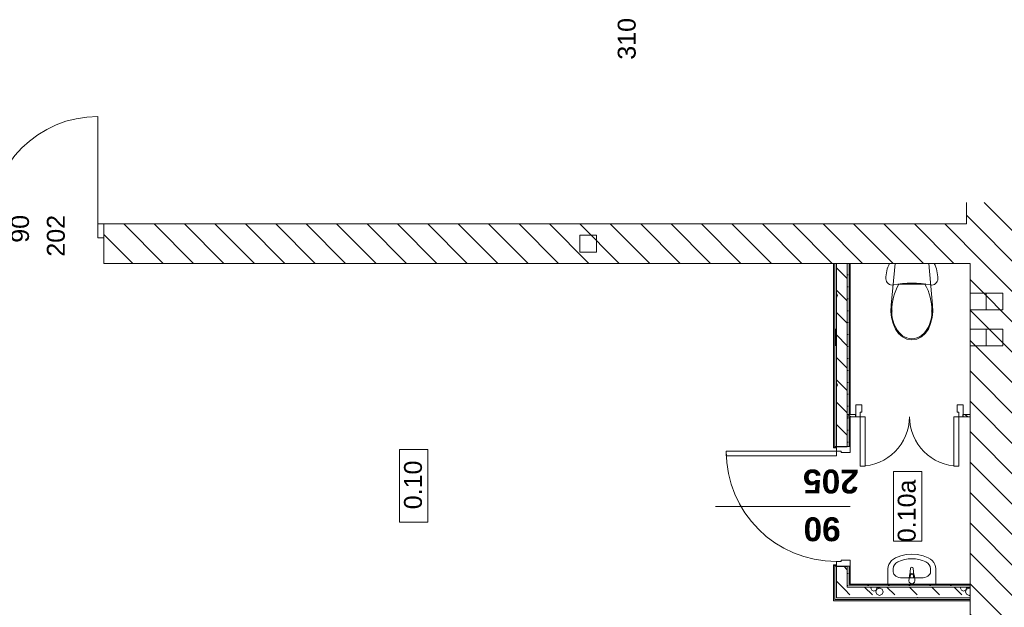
# Model space of a CAD drawing. Header units: millimetres. Extents: x -22315 to 39025, y -47720 to 770.
# Tile 11 of 28: x 6015 to 14257, y -37099 to -32180. Entities that reach past the tile are written whole.
import ezdxf
from ezdxf.enums import TextEntityAlignment as Align

# ---------------------------------------------------------------- set-up
doc = ezdxf.new("R2010")
doc.units = ezdxf.units.MM
for name, color, linetype, lineweight in [('Nowe_220-A Ściany', 7, 'Continuous', 9), ('Nowe_220-A Ściany_Nr_pióra__27', 7, 'Continuous', 9), ('Nowe_220-A Ściany_Nr_pióra__6', 7, 'Continuous', 9), ('Nowe_2D - Ogólne_Nr_pióra__1', 7, 'Continuous', 9), ('Nowe_2D - Ogólne_Nr_pióra__6', 7, 'Continuous', 9), ('Nowe_320-W Umeblowanie_Nr_pióra__4', 7, 'Continuous', 9), ('Nowe_830-G Teksty Etykiety_Nr_pióra__6', 7, 'Continuous', 9), ('Nowe_Drzwi ARCHICAD', 7, 'Continuous', 9), ('Nowe_Drzwi ARCHICAD_Nr_pióra__23', 7, 'Continuous', 9), ('Nowe_Drzwi ARCHICAD_Nr_pióra__27', 7, 'Continuous', 9), ('Nowe_Drzwi ARCHICAD_Nr_pióra__3', 7, 'Continuous', 9), ('Nowe_Drzwi ARCHICAD_Nr_pióra__47', 7, 'Continuous', 9), ('Nowe_Konstrukcja - Ściany zew', 7, 'Continuous', 9), ('Nowe_Konstrukcja - Ściany zew_Nr_pióra__1', 7, 'Continuous', 9), ('Nowe_Konstrukcja - Ściany zew_Nr_pióra__27', 7, 'Continuous', 9), ('Nowe_Konstrukcja - Ściany zew_Nr_pióra__47', 7, 'Continuous', 9), ('Nowe_Znaczniki drzwi ARCHICADa', 7, 'Continuous', 9), ('Nowe_Znaczniki drzwi ARCHICADa_Nr_pióra__45', 7, 'Continuous', 9), ('Nowe_Znaczniki drzwi ARCHICADa_Nr_pióra__7', 7, 'Continuous', 9), ('poziom_1 (1)_4_2D - Ogólne_Nr_pióra__1_Nr_pióra__7', 7, 'Continuous', 9), ('poziom_1 (1)_4_Drzwi ArchiCAD_Nr_pióra__27_Nr_pióra__7', 7, 'Continuous', 9), ('poziom_1 (1)_4_Drzwi ArchiCAD_Nr_pióra__81_Nr_pióra__4', 7, 'Continuous', 9), ('poziom_1 (1)_4_Konstrukcja - Ściany zew_Nr_pióra__107_Nr_pióra__10', 7, 'Continuous', 9), ('poziom_1 (1)_4_Konstrukcja - Ściany zew_Nr_pióra__27_Nr_pióra__7', 7, 'Continuous', 9), ('poziom_1 (1)_4_Metryczki pomieszczeń ArchiCADa_Nr_pióra__6_Nr_pióra__5', 7, 'Continuous', 9), ('poziom_1 (1)_4_Znaczniki drzwi ArchiCADa_Nr_pióra__7_Nr_pióra__7', 7, 'Continuous', 9)]:
    doc.layers.add(name, color=color, linetype=linetype, lineweight=lineweight)
doc.styles.add('GENERATED_STYLE_1', font='arial.ttf')
doc.styles.add('GENERATED_STYLE_2', font='arialbd.ttf')
doc.styles.add('GENERATED_STYLE_5', font='arial.ttf')
pattern_1 = [(270, (26887.14, 51833.94), (173.20508, -3e-14), [0, -100]), (270, (26973.74, 51783.94), (173.20508, -3e-14), [0, -100])]
pattern_2 = [(135, (37205, -40790), (127.2792, 127.2792), [])]

# ---------------------------------------------------------------- blocks, each defined once
blk = doc.blocks.new('*X29')
at = {"layer": 'Nowe_220-A Ściany_Nr_pióra__6', "color": 5, "linetype": 'Continuous', "lineweight": 13}
for p, q in [((87326.4, -13929.6), (87327.1, -13928.5)), ((87327.1, -13928.5), (87331.9, -13919.6))]:
    blk.add_line(p, q, dxfattribs=at)
blk = doc.blocks.new('*X30')
at = {"layer": 'Nowe_220-A Ściany_Nr_pióra__6', "color": 5, "linetype": 'Continuous', "lineweight": 13}
blk.add_line((87317.9, -13943.4), (87326.4, -13929.6), dxfattribs=at)
blk = doc.blocks.new('*X31')
at = {"layer": 'Nowe_Konstrukcja - Ściany zew_Nr_pióra__1', "color": 7, "linetype": 'Continuous', "lineweight": 13}
for p, q in [((86090.4, -14034.6), (86180.4, -13944.6)), ((86277.9, -14034.6), (86367.9, -13944.6)), ((86465.4, -14034.6), (86555.4, -13944.6)), ((86652.9, -14034.6), (86742.9, -13944.6)), ((86840.4, -14034.6), (86930.4, -13944.6)), ((87027.9, -14034.6), (87117.9, -13944.6)), ((87215.4, -14034.6), (87305.4, -13944.6)), ((87402.9, -14034.6), (87492.9, -13944.6)), ((86309.1, -14031.2), (86307.7, -14034.6)), ((86321.6, -14026), (86309.1, -14031.2)), ((86334.2, -14031.2), (86321.6, -14026)), ((86335.6, -14034.6), (86334.2, -14031.2)), ((87059.1, -14031.2), (87057.7, -14034.6)), ((87071.6, -14026), (87059.1, -14031.2)), ((87084.2, -14031.2), (87071.6, -14026)), ((87085.6, -14034.6), (87084.2, -14031.2))]:
    blk.add_line(p, q, dxfattribs=at)
blk = doc.blocks.new('*X32')
at = {"layer": 'Nowe_Konstrukcja - Ściany zew_Nr_pióra__1', "color": 7, "linetype": 'Continuous', "lineweight": 13}
for p, q in [((88587.9, -13974.6), (88617.9, -13944.6)), ((88715.4, -14034.6), (88784.2, -13965.8))]:
    blk.add_line(p, q, dxfattribs=at)
blk = doc.blocks.new('Drzwi 21_5')
at = {"layer": 'Nowe_Drzwi ARCHICAD_Nr_pióra__23', "color": 7, "linetype": 'Continuous', "lineweight": 15}
for p, q in [((-462, 0), (-500, 0)), ((-500, 0), (-500, -115)), ((-462, -40), (-462, 0)), ((500, 0), (462, 0)), ((462, 0), (462, -40)), ((500, -115), (500, 0)), ((-450, -40), (-462, -40)), ((-450, -115), (-450, -40)), ((462, -40), (450, -40)), ((450, -40), (450, -115)), ((-500, -115), (-450, -115)), ((450, -115), (500, -115))]:
    blk.add_line(p, q, dxfattribs=at)
at = {"layer": 'Nowe_Drzwi ARCHICAD_Nr_pióra__27', "color": 7, "linetype": 'Continuous', "lineweight": 25}
for p, q in [((-500, 0), (-500, -90)), ((-500, 0), (-500, -90)), ((500, 0), (500, -90)), ((500, 0), (500, -90))]:
    blk.add_line(p, q, dxfattribs=at)
at = {"layer": 'Nowe_Drzwi ARCHICAD_Nr_pióra__3', "color": 7, "linetype": 'Continuous', "lineweight": 13}
for p, q in [((422, 0), (422, 924)), ((422, 924), (462, 924)), ((462, 924), (462, 0)), ((462, 0), (422, 0))]:
    blk.add_line(p, q, dxfattribs=at)
blk.add_arc((462, 0), 924, 90, 180, dxfattribs=at)
at = {"layer": 'Nowe_Drzwi ARCHICAD_Nr_pióra__47', "color": 7, "linetype": 'Continuous', "lineweight": 15}
for p, q in [((-500, 25), (-490, 25)), ((-490, 0), (-490, 25)), ((500, 25), (490, 25)), ((490, 0), (490, 25)), ((-500, -90), (-500, -105)), ((-500, -90), (-500, -105)), ((-500, -105), (-500, -115)), ((-500, -105), (-500, -115)), ((500, -90), (500, -105)), ((500, -90), (500, -105)), ((500, -105), (500, -115)), ((500, -105), (500, -115))]:
    blk.add_line(p, q, dxfattribs=at)
blk = doc.blocks.new('Znacznik Wym 21_5')
at = {"layer": 'Nowe_Znaczniki drzwi ARCHICADa_Nr_pióra__45', "color": 161, "linetype": 'Continuous', "lineweight": 15}
blk.add_line((0, -1128.6), (0, 0), dxfattribs=at)
at = {"layer": 'Nowe_Znaczniki drzwi ARCHICADa_Nr_pióra__7', "color": 7, "lineweight": 13, "style": 'GENERATED_STYLE_2'}
for tag, p in [('iDimensionsDir', (-368.6, 71.2)), ('AC_MarkerText_2', (31.4, -80.7))]:
    blk.add_attdef(tag, text='', height=200, rotation=270, dxfattribs=at).set_placement(p, align=Align.BOTTOM_LEFT)
blk = doc.blocks.new('*X28')
at = {"layer": 'Nowe_Konstrukcja - Ściany zew_Nr_pióra__1', "color": 7, "linetype": 'Continuous', "lineweight": 13}
for p, q in [((88766.9, -12920.1), (88762.9, -12918.4)), ((88772.1, -12932.6), (88766.9, -12920.1)), ((88766.9, -12945.2), (88772.1, -12932.6)), ((88774.7, -12917.1), (88771.6, -12924.5)), ((88771.6, -12924.5), (88780.6, -12946.1)), ((88823.8, -12946.1), (88832.8, -12924.5)), ((88832.8, -12924.5), (88829.7, -12917.1)), ((88762.9, -12946.8), (88766.9, -12945.2)), ((88772.1, -12946.4), (88762.9, -12950.2)), ((88762.9, -13049.6), (88828.1, -12984.4)), ((88762.9, -12993), (88772.1, -12996.8)), ((88789.9, -12953.8), (88772.1, -12946.4)), ((88772.1, -12996.8), (88789.9, -12989.4)), ((88780.6, -12946.1), (88802.2, -12955.1)), ((88797.3, -12971.6), (88789.9, -12953.8)), ((88789.9, -12989.4), (88797.3, -12971.6)), ((88802.2, -12955.1), (88823.8, -12946.1)), ((88762.9, -13237.1), (88828.1, -13171.9)), ((88762.9, -13424.6), (88828.1, -13359.4)), ((88852.9, -13352.3), (88851.6, -13355.4)), ((88851.6, -13355.4), (88852.9, -13358.5)), ((88762.9, -13612.1), (88828.1, -13546.9)), ((88766.9, -13670.1), (88762.9, -13668.4)), ((88772.1, -13682.6), (88766.9, -13670.1)), ((88780.6, -13652.9), (88771.6, -13674.5)), ((88771.6, -13674.5), (88780.6, -13696.1)), ((88802.2, -13643.9), (88780.6, -13652.9)), ((88823.8, -13652.9), (88802.2, -13643.9)), ((88832.8, -13674.5), (88823.8, -13652.9)), ((88823.8, -13696.1), (88832.8, -13674.5)), ((88762.9, -13696.8), (88766.9, -13695.2)), ((88772.1, -13696.4), (88762.9, -13700.2)), ((88762.9, -13799.6), (88828.1, -13734.4)), ((88762.9, -13743), (88772.1, -13746.8)), ((88766.9, -13695.2), (88772.1, -13682.6)), ((88789.9, -13703.8), (88772.1, -13696.4)), ((88772.1, -13746.8), (88789.9, -13739.4)), ((88780.6, -13696.1), (88802.2, -13705.1)), ((88797.3, -13721.6), (88789.9, -13703.8)), ((88789.9, -13739.4), (88797.3, -13721.6)), ((88802.2, -13705.1), (88823.8, -13696.1)), ((88784.2, -13965.8), (88828.1, -13921.9))]:
    blk.add_line(p, q, dxfattribs=at)
blk = doc.blocks.new('*X15')
at = {"layer": 'Nowe_220-A Ściany_Nr_pióra__6', "color": 5, "linetype": 'Continuous', "lineweight": 13}
blk.add_line((87317.9, -12963.4), (87337.9, -12933.9), dxfattribs=at)
blk = doc.blocks.new('*X16')
at = {"layer": 'Nowe_220-A Ściany_Nr_pióra__6', "color": 5, "linetype": 'Continuous', "lineweight": 13}
for p, q in [((87331.9, -13919.6), (87337.3, -13909.6)), ((87337.3, -13909.6), (87337.9, -13908.2))]:
    blk.add_line(p, q, dxfattribs=at)
blk = doc.blocks.new('Drzwi metalowe_ podwójne 21')
at = {"layer": 'Nowe_Drzwi ARCHICAD_Nr_pióra__23', "color": 7, "linetype": 'Continuous', "lineweight": 15}
for p, q in [((-412, 0), (-450, 0)), ((-450, 0), (-450, -100)), ((-412, -40), (-412, 0)), ((450, 0), (412, 0)), ((412, 0), (412, -40)), ((450, -100), (450, 0)), ((-400, -40), (-412, -40)), ((-400, -100), (-400, -40)), ((412, -40), (400, -40)), ((400, -40), (400, -100)), ((-450, -100), (-400, -100)), ((400, -100), (450, -100))]:
    blk.add_line(p, q, dxfattribs=at)
at = {"layer": 'Nowe_Drzwi ARCHICAD_Nr_pióra__27', "color": 7, "linetype": 'Continuous', "lineweight": 25}
for p, q in [((-450, 0), (-450, -20)), ((-450, 0), (-450, -20)), ((450, 0), (450, -20)), ((450, 0), (450, -20))]:
    blk.add_line(p, q, dxfattribs=at)
at = {"layer": 'Nowe_Drzwi ARCHICAD_Nr_pióra__3', "color": 7, "linetype": 'Continuous', "lineweight": 13}
for p, q in [((-412, 412), (-412, 0)), ((-372, 412), (-412, 412)), ((-372, 0), (-372, 412)), ((372, 0), (372, 412)), ((372, 412), (412, 412)), ((412, 412), (412, 0)), ((-412, 0), (-372, 0)), ((412, 0), (372, 0))]:
    blk.add_line(p, q, dxfattribs=at)
for centre, start, end in [((-412, 0), 0, 90), ((412, 0), 90, 180)]:
    blk.add_arc(centre, 412, start, end, dxfattribs=at)

msp = doc.modelspace()

# ---------------------------------------------------------------- hatches: boundary and pattern name
at = {"layer": 'Nowe_Konstrukcja - Ściany zew', "linetype": 'ByBlock'}
for points in [[(12837.5, -35754), (12837.5, -34220), (12827.5, -34220), (12827.5, -35754)], [(12967.5, -35484), (12967.5, -34220), (12957.5, -34220), (12957.5, -35484)], [(12967.5, -35754), (12967.5, -35504), (12957.5, -35504), (12957.5, -35754)], [(12827.5, -35754), (12827.5, -35764), (12852.5, -35764), (12852.5, -35754), (12837.5, -35754)], [(12827.5, -36744), (12827.5, -36754), (12837.5, -36754), (12852.5, -36754), (12852.5, -36744)], [(12837.5, -36754), (12827.5, -36754), (12827.5, -37044), (12837.5, -37034)], [(12957.5, -36754), (12957.5, -36914), (12967.5, -36904), (12967.5, -36754)], [(13970, -36904), (12967.5, -36904), (12957.5, -36914), (13970, -36914)], [(12827.5, -37044), (13970, -37044), (13970, -37034), (12837.5, -37034)]]:
    msp.add_hatch(color=256, dxfattribs=at).paths.add_polyline_path(points)
h = msp.add_hatch(dxfattribs=at)
h.set_pattern_fill('TYNK', color=256, angle=270, style=0, pattern_type=2)
h.set_pattern_definition(pattern_1)
h.paths.add_polyline_path([(12957.5, -35484), (12957.5, -34220), (12942.5, -34220), (12942.5, -35484)])
h = msp.add_hatch(dxfattribs=at)
h.set_pattern_fill('TYNK', color=256, angle=270, style=0, pattern_type=2)
h.set_pattern_definition(pattern_1)
h.paths.add_polyline_path([(12957.5, -35754), (12957.5, -35504), (12942.5, -35504), (12942.5, -35754)])
h = msp.add_hatch(dxfattribs=at)
h.set_pattern_fill('TYNK', color=256, angle=270, style=0, pattern_type=2)
h.set_pattern_definition(pattern_1)
h.paths.add_polyline_path([(12957.5, -36914), (12957.5, -36754), (12942.5, -36754), (12942.5, -36929)])
h = msp.add_hatch(dxfattribs=at)
h.set_pattern_fill('TYNK', color=256, angle=270, style=0, pattern_type=2)
h.set_pattern_definition(pattern_1)
h.paths.add_polyline_path([(13970, -36914), (12957.5, -36914), (12942.5, -36929), (13970, -36929)])
at = {"layer": 'poziom_1 (1)_4_Konstrukcja - Ściany zew_Nr_pióra__107_Nr_pióra__10', "linetype": 'ByBlock'}
h = msp.add_hatch(dxfattribs=at)
h.set_pattern_fill('BLOCZKI_CERAMICZNE_0004', color=256, angle=270, style=0, pattern_type=2)
h.set_pattern_definition(pattern_2)
h.paths.add_polyline_path([(13940, -33710), (13940, -33890), (14410, -33890), (14410, -33710)])
h = msp.add_hatch(dxfattribs=at)
h.set_pattern_fill('BLOCZKI_CERAMICZNE_0004', color=256, angle=270, style=0, pattern_type=2)
h.set_pattern_definition(pattern_2)
h.paths.add_polyline_path([(6720, -33890), (6720, -34220), (20230, -34220), (20230, -33890)])
h = msp.add_hatch(dxfattribs=at)
h.set_pattern_fill('BLOCZKI_CERAMICZNE_0004', color=256, angle=270, style=0, pattern_type=2)
h.set_pattern_definition(pattern_2)
h.paths.add_polyline_path([(14390, -40790), (14390, -34220), (13970, -34220), (13970, -40790)])

# ---------------------------------------------------------------- linework, layer by layer
at = {"layer": 'Nowe_220-A Ściany_Nr_pióra__27', "linetype": 'ByBlock'}
for p, q in [((13013.2, -35504), (13013.2, -35484)), ((13913.2, -35504), (13913.2, -35484))]:
    msp.add_line(p, q, dxfattribs=at)
at = {"layer": 'Nowe_220-A Ściany_Nr_pióra__27', "linetype": 'ByBlock', "flags": 128}
for points in [[(13013.2, -35484), (12967.5, -35484)], [(12967.5, -35504), (13013.2, -35504)], [(13970, -35484), (13913.2, -35484)], [(13913.2, -35504), (13970, -35504)], [(13970, -35504), (13970, -35484)]]:
    msp.add_lwpolyline(points, dxfattribs=at)
at = {"layer": 'Nowe_2D - Ogólne_Nr_pióra__6', "linetype": 'ByBlock'}
for p, q in [((12847.5, -34767.5), (12847.5, -34910.7)), ((13970.2, -34910.7), (13970.2, -34767.5))]:
    msp.add_line(p, q, dxfattribs=at)
at = {"layer": 'Nowe_320-W Umeblowanie_Nr_pióra__4', "linetype": 'ByBlock'}
for p, q in [((13273.5, -34282.4), (13270.1, -34298.7)), ((13277.8, -34266.3), (13273.5, -34282.4)), ((13283.1, -34250.5), (13277.8, -34266.3)), ((13289.3, -34235.1), (13283.1, -34250.5)), ((13296.4, -34220), (13289.3, -34235.1)), ((13669.9, -34220), (13296.4, -34220)), ((13342.2, -34220), (13309.8, -34570.4)), ((13624.1, -34220), (13342.2, -34220)), ((13656.5, -34570.4), (13624.1, -34220)), ((13677, -34235.1), (13669.9, -34220)), ((13683.2, -34250.5), (13677, -34235.1)), ((13688.5, -34266.3), (13683.2, -34250.5)), ((13692.9, -34282.4), (13688.5, -34266.3)), ((13696.3, -34298.7), (13692.9, -34282.4)), ((13266.2, -34331.8), (13265.7, -34348.5)), ((13265.7, -34348.5), (13266.9, -34360)), ((13267.6, -34315.2), (13266.2, -34331.8)), ((13266.9, -34360), (13270.7, -34371)), ((13270.1, -34298.7), (13267.6, -34315.2)), ((13695.6, -34371), (13699.4, -34360)), ((13698.7, -34315.2), (13696.3, -34298.7)), ((13700.2, -34331.8), (13698.7, -34315.2)), ((13699.4, -34360), (13700.7, -34348.5)), ((13700.7, -34348.5), (13700.2, -34331.8)), ((13270.7, -34371), (13276.8, -34380.9)), ((13276.8, -34380.9), (13285, -34389.1)), ((13285, -34389.1), (13294.7, -34395.5)), ((13294.7, -34395.5), (13305.6, -34399.5)), ((13305.6, -34399.5), (13317.1, -34401)), ((13317.1, -34401), (13328.7, -34400)), ((13328.7, -34400), (13366.9, -34393.2)), ((13366.9, -34393.2), (13405.5, -34388.3)), ((13483.2, -34393), (13374.2, -34393)), ((13405.5, -34388.3), (13444.3, -34385.4)), ((13444.3, -34385.4), (13483.2, -34384.4)), ((13483.2, -34384.4), (13522, -34385.4)), ((13592.1, -34393), (13483.2, -34393)), ((13522, -34385.4), (13560.8, -34388.3)), ((13560.8, -34388.3), (13599.4, -34393.2)), ((13599.4, -34393.2), (13637.7, -34400)), ((13637.7, -34400), (13649.2, -34401)), ((13649.2, -34401), (13660.7, -34399.5)), ((13660.7, -34399.5), (13671.6, -34395.5)), ((13671.6, -34395.5), (13681.4, -34389.1)), ((13681.4, -34389.1), (13689.5, -34380.9)), ((13689.5, -34380.9), (13695.6, -34371)), ((13309.8, -34570.4), (13308.3, -34622.1)), ((13658.1, -34622.1), (13656.5, -34570.4)), ((13308.3, -34622.1), (13313.7, -34673.4)), ((13313.7, -34673.4), (13326.1, -34723.2)), ((13640.2, -34723.2), (13652.6, -34673.4)), ((13652.6, -34673.4), (13658.1, -34622.1)), ((13326.1, -34723.2), (13345.2, -34770.1)), ((13345.2, -34770.1), (13370.8, -34807.3)), ((13595.6, -34807.3), (13621.2, -34770.1)), ((13621.2, -34770.1), (13640.2, -34723.2)), ((13370.8, -34807.3), (13403.8, -34835.8)), ((13403.8, -34835.8), (13442.1, -34853.8)), ((13442.1, -34853.8), (13483.2, -34860)), ((13483.2, -34851.4), (13483.2, -34851.4)), ((13483.2, -34860), (13524.2, -34853.8)), ((13524.2, -34853.8), (13562.5, -34835.8)), ((13562.5, -34835.8), (13595.6, -34807.3)), ((13564.2, -34824.6), (13564.2, -34824.6)), ((13346.4, -36684.2), (13389.8, -36667.6)), ((13389.8, -36667.6), (13435.9, -36657.4)), ((13435.9, -36657.4), (13483.2, -36654)), ((13483.2, -36654), (13530.5, -36657.4)), ((13530.5, -36657.4), (13576.5, -36667.6)), ((13576.5, -36667.6), (13619.9, -36684.2)), ((13283.2, -36776.7), (13285.1, -36758)), ((13285.1, -36758), (13290.8, -36739.8)), ((13290.8, -36739.8), (13300.2, -36722.9)), ((13300.2, -36722.9), (13312.8, -36707.6)), ((13312.8, -36707.6), (13328.4, -36694.6)), ((13328.4, -36694.6), (13346.4, -36684.2)), ((13619.9, -36684.2), (13637.9, -36694.6)), ((13637.9, -36694.6), (13653.5, -36707.6)), ((13653.5, -36707.6), (13666.2, -36722.9)), ((13666.2, -36722.9), (13675.5, -36739.8)), ((13675.5, -36739.8), (13681.2, -36758)), ((13681.2, -36758), (13683.2, -36776.7)), ((13283.2, -36904), (13283.2, -36776.7)), ((13326.6, -36802.2), (13326.6, -36776.7)), ((13458.2, -36877.7), (13462.2, -36835.7)), ((13465.4, -36826.2), (13472.1, -36773.3)), ((13469.6, -36837.9), (13469.6, -36852.8)), ((13494.3, -36773.3), (13500.9, -36826.2)), ((13496.8, -36852.8), (13496.8, -36837.9)), ((13504.2, -36835.7), (13508.2, -36877.7)), ((13639.7, -36802.2), (13639.7, -36776.7)), ((13683.2, -36776.7), (13683.2, -36904)), ((13683.2, -36904), (13283.2, -36904)), ((13562.4, -36852.7), (13403.9, -36852.7)), ((13469.6, -36852.8), (13496.8, -36852.8))]:
    msp.add_line(p, q, dxfattribs=at)
for centre, radius, start, end in [((13483.2, -36837.6), 21.1, 147.22897, 174.83039), ((13483.2, -36837.6), 21.1, 32.77103, 147.22897), ((13483.2, -36837.9), 13.6, 0, 180), ((13483.2, -36774.7), 11.2, 7.13892, 172.86108), ((13483.2, -36837.6), 21.1, 5.16961, 32.77103), ((13483.2, -36877.7), 25, 180, 0)]:
    msp.add_arc(centre, radius, start, end, dxfattribs=at)
for centre, major_axis, start_param, end_param in [((13741.3, -34607.9), (0, 425.5), 1.041392, 1.594412), ((13225.1, -34607.9), (0, 425.5), 4.688773, 5.241794), ((13572.6, -34632.3), (0, 257.1), 1.515065, 2.415654), ((13393.7, -34632.3), (0, 257.1), 3.867532, 4.76812), ((13484, -34712.8), (0, 138.6), 2.509088, 3.135732), ((13482.4, -34712.8), (0, 138.6), 3.147454, 3.774097)]:
    msp.add_ellipse(centre, major_axis=major_axis, ratio=0.999377, start_param=start_param, end_param=end_param, dxfattribs=at)
at = {"layer": 'Nowe_320-W Umeblowanie_Nr_pióra__4', "linetype": 'ByBlock', "extrusion": (0, 0, -1)}
for centre, major_axis, ratio, start_param, end_param in [((13403.9, -36776.7), (77.3, 0), 0.871212, 3.141593, 4.215414), ((13483.2, -36904), (243.5, 0), 0.871212, 4.215414, 5.209364), ((13562.4, -36776.7), (77.3, 0), 0.871212, 5.209364, 6.283185), ((13404, -36802.2), (77.4, 0), 0.653038, 1.570796, 3.141593), ((13562.3, -36802.2), (77.4, 0), 0.653038, 0, 1.570796)]:
    msp.add_ellipse(centre, major_axis=major_axis, ratio=ratio, start_param=start_param, end_param=end_param, dxfattribs=at)
at = {"layer": 'Nowe_320-W Umeblowanie_Nr_pióra__4', "linetype": 'ByBlock'}
for p in [(13592.1, -34393), (13316.1, -34618), (13650.2, -34618), (13402.1, -34824.6)]:
    msp.add_point(p, dxfattribs=at)
at = {"layer": 'Nowe_830-G Teksty Etykiety_Nr_pióra__6', "linetype": 'ByBlock'}
for p, q in [((13330.2, -36545.1), (13330.2, -35962.9)), ((13330.2, -35962.9), (13565.9, -35962.9)), ((13565.9, -35962.9), (13565.9, -36545.1)), ((13565.9, -36545.1), (13330.2, -36545.1))]:
    msp.add_line(p, q, dxfattribs=at)
at = {"layer": 'Nowe_Konstrukcja - Ściany zew_Nr_pióra__27', "linetype": 'ByBlock'}
for p, q in [((12942.5, -35754), (12942.5, -34220)), ((12957.5, -35484), (12957.5, -34220)), ((12957.5, -35484), (12942.5, -35484)), ((12942.5, -35504), (12957.5, -35504)), ((12967.5, -35484), (12957.5, -35484)), ((12957.5, -35504), (12967.5, -35504)), ((12957.5, -35754), (12957.5, -35504)), ((12852.5, -35754), (12942.5, -35754)), ((12852.5, -36754), (12942.5, -36754)), ((12942.5, -36929), (12942.5, -36754)), ((12957.5, -36914), (12957.5, -36754)), ((13970, -36914), (12957.5, -36914)), ((13970, -36929), (12942.5, -36929))]:
    msp.add_line(p, q, dxfattribs=at)
at = {"layer": 'Nowe_Konstrukcja - Ściany zew_Nr_pióra__27', "linetype": 'ByBlock', "flags": 128}
for points in [[(12852.5, -34220), (12942.5, -34220)], [(13970, -37019), (13970, -36929)]]:
    msp.add_lwpolyline(points, dxfattribs=at)
at = {"layer": 'Nowe_Konstrukcja - Ściany zew_Nr_pióra__47', "linetype": 'ByBlock'}
for p, q in [((12837.5, -34220), (12837.5, -35754)), ((12852.5, -34220), (12852.5, -35754)), ((12827.5, -35754), (12827.5, -35764)), ((12852.5, -35764), (12827.5, -35764)), ((12837.5, -35754), (12852.5, -35754)), ((12852.5, -35754), (12852.5, -35764)), ((12942.5, -35754), (12957.5, -35754)), ((12957.5, -35754), (12967.5, -35754)), ((12852.5, -36744), (12827.5, -36744)), ((12827.5, -36754), (12827.5, -36744)), ((12837.5, -36754), (12837.5, -37034)), ((12837.5, -36754), (12852.5, -36754)), ((12852.5, -36754), (12852.5, -36744)), ((12852.5, -36754), (12852.5, -37019)), ((12942.5, -36754), (12957.5, -36754)), ((12957.5, -36754), (12967.5, -36754)), ((12837.5, -37034), (13970, -37034)), ((12852.5, -37019), (13970, -37019))]:
    msp.add_line(p, q, dxfattribs=at)
at = {"layer": 'Nowe_Konstrukcja - Ściany zew_Nr_pióra__47', "linetype": 'ByBlock', "flags": 128}
for points in [[(12827.5, -34220), (12827.5, -35754)], [(12827.5, -34220), (12837.5, -34220)], [(12837.5, -34220), (12852.5, -34220)], [(12942.5, -34220), (12957.5, -34220)], [(12957.5, -34220), (12967.5, -34220)], [(12967.5, -35484), (12967.5, -34220)], [(12967.5, -35754), (12967.5, -35504)], [(12827.5, -36754), (12827.5, -37044)], [(12967.5, -36904), (12967.5, -36754)], [(13970, -36904), (12967.5, -36904)], [(13970, -36914), (13970, -36904)], [(13970, -36929), (13970, -36914)], [(12827.5, -37044), (13970, -37044)], [(13970, -37034), (13970, -37019)], [(13970, -37044), (13970, -37034)]]:
    msp.add_lwpolyline(points, dxfattribs=at)
at = {"layer": 'poziom_1 (1)_4_2D - Ogólne_Nr_pióra__1_Nr_pióra__7', "linetype": 'ByBlock'}
for p, q in [((14103.9, -34469.2), (13970.2, -34469.2)), ((14103.9, -34609.2), (13970.2, -34609.2)), ((14103.9, -34770.7), (13970.2, -34770.7)), ((14103.9, -34910.7), (13970.2, -34910.7))]:
    msp.add_line(p, q, dxfattribs=at)
at = {"layer": 'poziom_1 (1)_4_2D - Ogólne_Nr_pióra__1_Nr_pióra__7', "linetype": 'ByBlock', "flags": 128}
for points in [[(10843.2, -34124.5), (10843.2, -33984.5), (10703.2, -33984.5), (10703.2, -34124.5)], [(14243.9, -34469.2), (14243.9, -34609.2), (14103.9, -34609.2), (14103.9, -34469.2)], [(14243.9, -34770.7), (14243.9, -34910.7), (14103.9, -34910.7), (14103.9, -34770.7)]]:
    msp.add_lwpolyline(points, close=True, dxfattribs=at)
at = {"layer": 'poziom_1 (1)_4_Drzwi ArchiCAD_Nr_pióra__27_Nr_pióra__7', "linetype": 'ByBlock'}
msp.add_line((6720, -33890), (6720, -34005), dxfattribs=at)
at = {"layer": 'poziom_1 (1)_4_Drzwi ArchiCAD_Nr_pióra__81_Nr_pióra__4', "linetype": 'ByBlock'}
for p, q in [((6670, -33890), (6670, -32990)), ((6720, -33890), (6670, -33890)), ((6670, -33890), (6670, -34005)), ((6720, -34005), (6720, -33890)), ((6670, -34005), (6720, -34005))]:
    msp.add_line(p, q, dxfattribs=at)
msp.add_arc((6670, -33890), 900, 90, 180, dxfattribs=at)
at = {"layer": 'poziom_1 (1)_4_Konstrukcja - Ściany zew_Nr_pióra__27_Nr_pióra__7', "linetype": 'ByBlock'}
for p, q in [((6720, -33890), (6720, -34005)), ((6720, -34005), (6720, -34220))]:
    msp.add_line(p, q, dxfattribs=at)
at = {"layer": 'poziom_1 (1)_4_Konstrukcja - Ściany zew_Nr_pióra__27_Nr_pióra__7', "linetype": 'ByBlock', "flags": 128}
for points in [[(13940, -33710), (13940, -33890)], [(13940, -33890), (6720, -33890)], [(6720, -34220), (13970, -34220)], [(13970, -34220), (13970, -40180)]]:
    msp.add_lwpolyline(points, dxfattribs=at)
at = {"layer": 'poziom_1 (1)_4_Metryczki pomieszczeń ArchiCADa_Nr_pióra__6_Nr_pióra__5', "linetype": 'ByBlock'}
for p, q in [((9194.6, -36387), (9194.6, -35776.9)), ((9194.6, -35776.9), (9430.4, -35776.9)), ((9430.4, -35776.9), (9430.4, -36387)), ((9430.4, -36387), (9194.6, -36387))]:
    msp.add_line(p, q, dxfattribs=at)

# ---------------------------------------------------------------- block references
at = {"layer": 'Nowe_220-A Ściany', "linetype": 'ByBlock', "rotation": 270}
for name in ['*X16', '*X15']:
    msp.add_blockref(name, (26887.1, 51833.9), dxfattribs=at)
at = {"layer": 'Nowe_Drzwi ARCHICAD', "linetype": 'ByBlock', "zscale": 1000}
for name, p, rotation in [('Drzwi metalowe_ podwójne 21', (13463.2, -35504), 180), ('Drzwi 21_5', (12852.5, -36254), 90)]:
    msp.add_blockref(name, p, dxfattribs=dict(at, rotation=rotation))
at = {"layer": 'Nowe_Konstrukcja - Ściany zew', "linetype": 'ByBlock', "rotation": 270}
for name in ['*X31', '*X30', '*X29', '*X32', '*X28']:
    msp.add_blockref(name, (26887.1, 51833.9), dxfattribs=at)
at = {"layer": 'Nowe_Znaczniki drzwi ARCHICADa', "linetype": 'ByBlock'}
ref = msp.add_blockref('Znacznik Wym 21_5', (12967.5, -36254), dxfattribs=dict(at, rotation=270))
ref.add_attrib('AC_MarkerText_2', '90', dxfattribs={"layer": 'Nowe_Znaczniki drzwi ARCHICADa_Nr_pióra__7', "color": 7, "lineweight": 13, "height": 200, "rotation": 180, "style": 'GENERATED_STYLE_2'}).set_placement((12886.9, -36285.4), align=Align.BOTTOM_LEFT)
ref.add_attrib('AC_MarkerText_3', '205', dxfattribs={"layer": 'Nowe_Znaczniki drzwi ARCHICADa_Nr_pióra__7', "color": 7, "lineweight": 13, "height": 200, "rotation": 180, "style": 'GENERATED_STYLE_2'}).set_placement((13038.8, -35885.4), align=Align.BOTTOM_LEFT)

# ---------------------------------------------------------------- texts
at = {"layer": 'Nowe_2D - Ogólne_Nr_pióra__1', "linetype": 'ByBlock', "insert": (11097.1, -32340), "char_height": 150, "attachment_point": 5, "rotation": 90, "style": 'GENERATED_STYLE_1'}
msp.add_mtext('\\A1;310', dxfattribs=at)
at = {"layer": 'Nowe_830-G Teksty Etykiety_Nr_pióra__6', "linetype": 'ByBlock', "style": 'GENERATED_STYLE_5'}
msp.add_text('0.10a', height=150, rotation=90, dxfattribs=at).set_placement((13514.8, -36553.8))
at = {"layer": 'poziom_1 (1)_4_Metryczki pomieszczeń ArchiCADa_Nr_pióra__6_Nr_pióra__5', "linetype": 'ByBlock', "insert": (9232, -36278.3), "char_height": 150, "attachment_point": 1, "rotation": 90, "style": 'GENERATED_STYLE_1'}
msp.add_mtext('\\A1;0.10', dxfattribs=at)
at = {"layer": 'poziom_1 (1)_4_Znaczniki drzwi ArchiCADa_Nr_pióra__7_Nr_pióra__7', "linetype": 'ByBlock', "char_height": 150, "attachment_point": 7, "rotation": 90, "style": 'GENERATED_STYLE_1'}
for s, insert in [('\\A1;90', (6094.7, -34047.2)), ('\\A1;202', (6394.7, -34163.6))]:
    msp.add_mtext(s, dxfattribs=dict(at, insert=insert))

doc.saveas('drawing.dxf')
